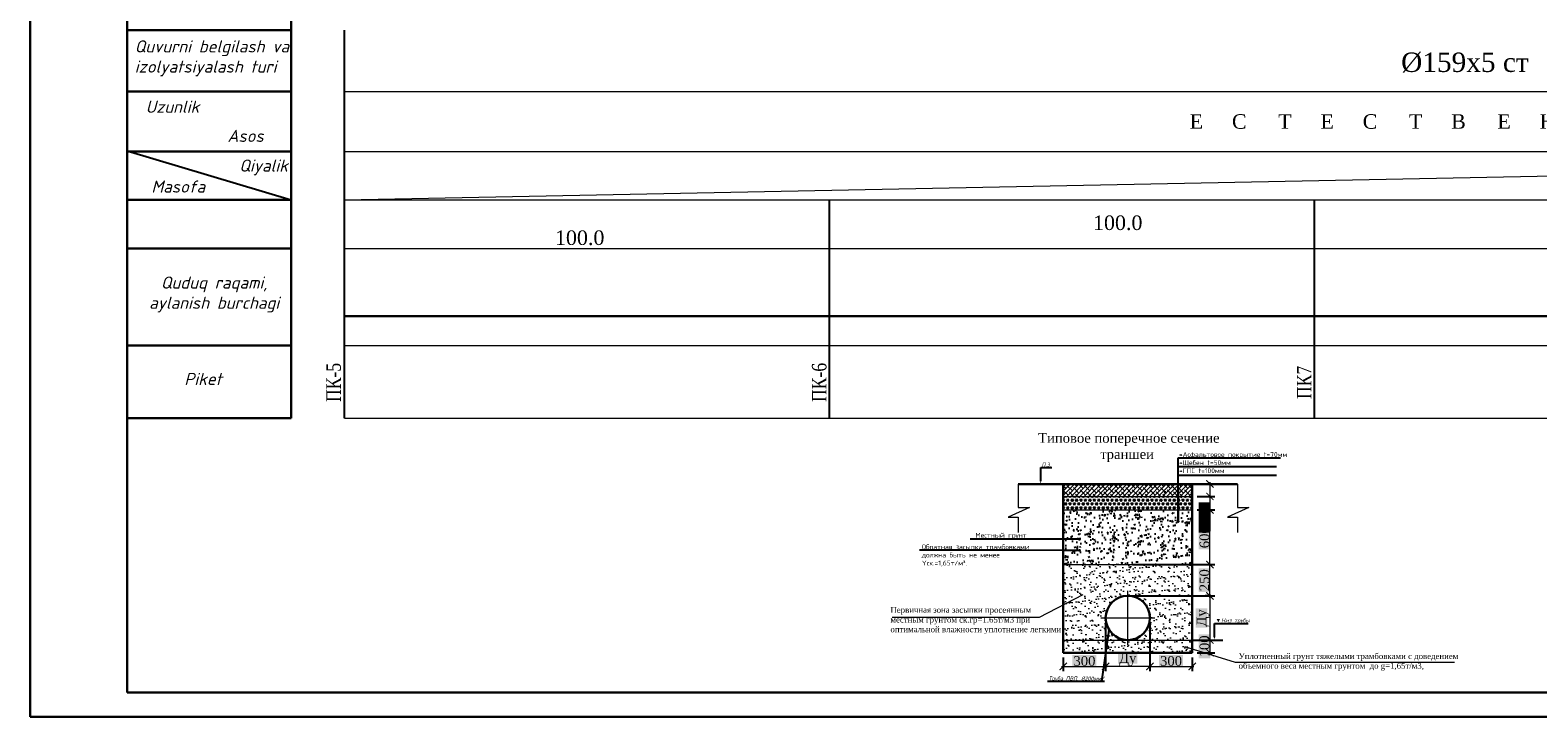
# Model space of a CAD drawing. Header units: millimetres. Extents: x 366033 to 446362, y 4247208 to 4265071.
# Tile 54 of 159: x 435375 to 435686, y 4253010 to 4253152. Entities that reach past the tile are written whole.
import ezdxf
from ezdxf import colors
from ezdxf.entities.mleader import LeaderData, LeaderLine
from ezdxf.math import Vec2, Vec3

# ---------------------------------------------------------------- set-up
doc = ezdxf.new("R2010")
doc.units = ezdxf.units.MM
doc.header["$PDMODE"] = 32
doc.header["$PDSIZE"] = 0.6
doc.linetypes.add('DASHED', pattern=[0.75, 0.5, -0.25])
doc.linetypes.add('осевая', pattern=[50.8, 31.75, -6.35, 6.35, -6.35])
for name, color, linetype in [('(002) Рамка', 7, 'Continuous'), ('(004) Точки рельефа', 7, 'Continuous'), ('0 @ 0.1', 7, 'Continuous'), ('0 @ 1 (1)', 7, 'Continuous'), ('0 @ 1 (2)', 7, 'Continuous'), ('RAMKA', 7, 'Continuous')]:
    doc.layers.add(name, color=color, linetype=linetype)
for name, color, linetype, lineweight in [('0.3-STAMP', 7, 'Continuous', 30), ('Рабочий', 7, 'DASHED', 9), ('Текст ВК', 136, 'Continuous', 9)]:
    doc.layers.add(name, color=color, linetype=linetype, lineweight=lineweight)
doc.styles.add('GOST 2.304', font='CS_Gost2304.shx')
doc.styles.add('ISOCPEUR', font='isocpeui.ttf')
doc.styles.get("Standard").update_dxf_attribs({"font": 'times.ttf'})
doc.styles.add('TIMES', font='times.ttf')
doc.styles.add('для таблиц', font='times.ttf', dxfattribs={"height": 3})
doc.styles.add('СПДС', font='isocpeur.ttf')
doc.linetypes.add('ВОДОПРОВОД-right', pattern='A,15,-4,["В1",Standard,S=3,R=0,X=-2,Y=-1.5],-4,20,[">",Standard,S=3,R=0,X=-1.5,Y=-1.5],0', length=43)
doc.dimstyles.new('!Oxunjon', dxfattribs={"dimtxt": 2, "dimasz": 1.5, "dimexe": 1, "dimexo": 0.0625, "dimgap": 0.09, "dimtad": 1, "dimdec": 1, "dimzin": 0, "dimdsep": 46, "dimtxsty": 'Standard', "dimblk": 'ARCHTICK', "dimcen": 0.3, "dimdle": 0.35, "dimclrd": 5, "dimclre": 5, "dimclrt": 5, "dimadec": 0, "dimazin": 0, "dimtfac": 1, "dimtdec": 1, "dimtofl": 0, "dimtmove": 0, "dimatfit": 3, "dimldrblk": 'ARCHTICK', "dimfxl": 1, "dimtolj": 1, "dimtzin": 0, "dimlwd": 0, "dimarcsym": 1})
pattern_1 = [(45, (1847.3855, 3493862.6254), (-0.44901280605, 0.44901280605), []), (135, (1847.3855, 3493862.6254), (-1.34703841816, 0.44901280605), [1.5875, -0.9525])]

# ---------------------------------------------------------------- blocks, each defined once
blk = doc.blocks.new('_Dot')
at = {"color": 0, "linetype": 'ByBlock', "lineweight": -2}
blk.add_line((-0.5, 0), (-1, 0), dxfattribs=at)
at = {"color": 0, "linetype": 'ByBlock', "const_width": 0.5}
blk.add_lwpolyline([(-0.25, 0, 1), (0.25, 0, 1)], format="xyb", close=True, dxfattribs=at)
blk = doc.blocks.new('_ArchTick')
at = {"color": 0, "linetype": 'ByBlock', "lineweight": 30, "const_width": 0.15}
blk.add_lwpolyline([(-0.5, -0.5), (0.5, 0.5)], dxfattribs=at)
blk = doc.blocks.new('*D434')
at = {"color": 5, "lineweight": -2, "transparency": 16777216}
for p, q in [((435615.87, 4253026.29), (435619.52, 4253026.29)), ((435615.87, 4253023.69), (435619.52, 4253023.69))]:
    blk.add_line(p, q, dxfattribs=at)
at = {"color": 5, "lineweight": 0, "transparency": 16777216}
blk.add_line((435618.52, 4253026.64), (435618.52, 4253023.34), dxfattribs=at)
at = {"layer": 'Defpoints', "color": 0, "lineweight": 0, "transparency": 16777216}
for p in [(435614.87, 4253026.29), (435614.87, 4253023.69), (435618.52, 4253023.69)]:
    blk.add_point(p, dxfattribs=at)
at = {"color": 5, "lineweight": 0, "transparency": 16777216, "xscale": 1.5, "yscale": 1.5, "zscale": 1.5}
for p, rotation in [((435618.52, 4253026.29), 90), ((435618.52, 4253023.69), 270)]:
    blk.add_blockref('_ArchTick', p, dxfattribs=dict(at, rotation=rotation))
at = {"color": 1, "transparency": 16777216, "insert": (435617.4, 4253024.99), "char_height": 2, "attachment_point": 5, "rotation": 90, "style": 'TIMES', "bg_fill": 1, "box_fill_scale": 1.1, "bg_fill_color": 7, "bg_fill_true_color": 16777215, "bg_fill_transparency": 0}
blk.add_mtext('\\A1;100', dxfattribs=at)
blk = doc.blocks.new('*D430')
at = {"color": 5, "lineweight": -2, "transparency": 16777216}
for p, q in [((435597.01, 4253029.85), (435597.01, 4253019.86)), ((435588.28, 4253022.69), (435588.28, 4253019.86))]:
    blk.add_line(p, q, dxfattribs=at)
at = {"color": 5, "lineweight": 0, "transparency": 16777216}
blk.add_line((435587.93, 4253020.86), (435597.36, 4253020.86), dxfattribs=at)
at = {"layer": 'Defpoints', "color": 0, "lineweight": 0, "transparency": 16777216}
for p in [(435597.01, 4253030.85), (435588.28, 4253023.69), (435597.01, 4253020.86)]:
    blk.add_point(p, dxfattribs=at)
at = {"color": 5, "lineweight": 0, "transparency": 16777216, "xscale": 1.5, "yscale": 1.5, "zscale": 1.5, "rotation": 180}
blk.add_blockref('_ArchTick', (435588.28, 4253020.86), dxfattribs=at)
at = {"color": 5, "lineweight": 0, "transparency": 16777216, "xscale": 1.5, "yscale": 1.5, "zscale": 1.5}
blk.add_blockref('_ArchTick', (435597.01, 4253020.86), dxfattribs=at)
at = {"color": 1, "transparency": 16777216, "insert": (435592.65, 4253021.97), "char_height": 2, "attachment_point": 5, "style": 'TIMES', "bg_fill": 1, "box_fill_scale": 1.1, "bg_fill_color": 7, "bg_fill_true_color": 16777215, "bg_fill_transparency": 0}
blk.add_mtext('\\A1;300', dxfattribs=at)
blk = doc.blocks.new('*D431')
at = {"color": 5, "lineweight": -2, "transparency": 16777216}
for p, q in [((435597.01, 4253029.85), (435597.01, 4253019.86)), ((435606.14, 4253029.85), (435606.14, 4253019.86))]:
    blk.add_line(p, q, dxfattribs=at)
at = {"color": 5, "lineweight": 0, "transparency": 16777216}
blk.add_line((435606.49, 4253020.86), (435596.66, 4253020.86), dxfattribs=at)
at = {"layer": 'Defpoints', "color": 0, "lineweight": 0, "transparency": 16777216}
for p in [(435597.01, 4253030.85), (435606.14, 4253030.85), (435597.01, 4253020.86)]:
    blk.add_point(p, dxfattribs=at)
at = {"color": 5, "lineweight": 0, "transparency": 16777216, "xscale": 1.5, "yscale": 1.5, "zscale": 1.5, "rotation": 180}
blk.add_blockref('_ArchTick', (435597.01, 4253020.86), dxfattribs=at)
at = {"color": 5, "lineweight": 0, "transparency": 16777216, "xscale": 1.5, "yscale": 1.5, "zscale": 1.5}
blk.add_blockref('_ArchTick', (435606.14, 4253020.86), dxfattribs=at)
at = {"color": 1, "transparency": 16777216, "insert": (435601.58, 4253022.27), "char_height": 2, "attachment_point": 5, "style": 'TIMES', "bg_fill": 1, "box_fill_scale": 1.1, "bg_fill_color": 7, "bg_fill_true_color": 16777215, "bg_fill_transparency": 0}
blk.add_mtext('\\A1;Ду', dxfattribs=at)
blk = doc.blocks.new('*D432')
at = {"color": 5, "lineweight": -2, "transparency": 16777216}
for p, q in [((435606.14, 4253029.85), (435606.14, 4253019.86)), ((435614.87, 4253022.69), (435614.87, 4253019.86))]:
    blk.add_line(p, q, dxfattribs=at)
at = {"color": 5, "lineweight": 0, "transparency": 16777216}
blk.add_line((435605.79, 4253020.86), (435615.22, 4253020.86), dxfattribs=at)
at = {"layer": 'Defpoints', "color": 0, "lineweight": 0, "transparency": 16777216}
for p in [(435606.14, 4253030.85), (435614.87, 4253023.69), (435614.87, 4253020.86)]:
    blk.add_point(p, dxfattribs=at)
at = {"color": 5, "lineweight": 0, "transparency": 16777216, "xscale": 1.5, "yscale": 1.5, "zscale": 1.5, "rotation": 180}
blk.add_blockref('_ArchTick', (435606.14, 4253020.86), dxfattribs=at)
at = {"color": 5, "lineweight": 0, "transparency": 16777216, "xscale": 1.5, "yscale": 1.5, "zscale": 1.5}
blk.add_blockref('_ArchTick', (435614.87, 4253020.86), dxfattribs=at)
at = {"color": 1, "transparency": 16777216, "insert": (435610.51, 4253021.97), "char_height": 2, "attachment_point": 5, "style": 'TIMES', "bg_fill": 1, "box_fill_scale": 1.1, "bg_fill_color": 7, "bg_fill_true_color": 16777215, "bg_fill_transparency": 0}
blk.add_mtext('\\A1;300', dxfattribs=at)
blk = doc.blocks.new('*D362')
at = {"color": 5, "lineweight": -2, "transparency": 16777216}
for p, q in [((435602.58, 4253041.86), (435619.52, 4253041.86)), ((435602.58, 4253035.42), (435619.52, 4253035.42))]:
    blk.add_line(p, q, dxfattribs=at)
at = {"color": 5, "lineweight": 0, "transparency": 16777216}
blk.add_line((435618.52, 4253035.07), (435618.52, 4253042.21), dxfattribs=at)
at = {"layer": 'Defpoints', "color": 0, "lineweight": 0, "transparency": 16777216}
for p in [(435601.58, 4253041.86), (435618.52, 4253041.86), (435601.58, 4253035.42)]:
    blk.add_point(p, dxfattribs=at)
at = {"color": 5, "lineweight": 0, "transparency": 16777216, "xscale": 1.5, "yscale": 1.5, "zscale": 1.5}
for p, rotation in [((435618.52, 4253041.86), 90), ((435618.52, 4253035.42), 270)]:
    blk.add_blockref('_ArchTick', p, dxfattribs=dict(at, rotation=rotation))
at = {"color": 1, "transparency": 16777216, "insert": (435617.4, 4253038.64), "char_height": 2, "attachment_point": 5, "rotation": 90, "style": 'TIMES', "bg_fill": 1, "box_fill_scale": 1.1, "bg_fill_color": 7, "bg_fill_true_color": 16777215, "bg_fill_transparency": 0}
blk.add_mtext('\\A1;250', dxfattribs=at)
blk = doc.blocks.new('*D363')
at = {"color": 5, "lineweight": 0, "transparency": 16777216}
blk.add_line((435618.52, 4253035.77), (435618.52, 4253025.94), dxfattribs=at)
at = {"color": 5, "lineweight": -2, "transparency": 16777216}
for p, q in [((435618.52, 4253035.42), (435617.52, 4253035.42)), ((435618.52, 4253026.29), (435619.52, 4253026.29))]:
    blk.add_line(p, q, dxfattribs=at)
at = {"layer": 'Defpoints', "color": 0, "lineweight": 0, "transparency": 16777216}
for p in [(435618.67, 4253035.42), (435618.52, 4253026.29), (435618.52, 4253026.29)]:
    blk.add_point(p, dxfattribs=at)
at = {"color": 5, "lineweight": 0, "transparency": 16777216, "xscale": 1.5, "yscale": 1.5, "zscale": 1.5}
for p, rotation in [((435618.52, 4253035.42), 90), ((435618.52, 4253026.29), 270)]:
    blk.add_blockref('_ArchTick', p, dxfattribs=dict(at, rotation=rotation))
at = {"color": 1, "transparency": 16777216, "insert": (435617.1, 4253030.85), "char_height": 2, "attachment_point": 5, "rotation": 90, "style": 'TIMES', "bg_fill": 1, "box_fill_scale": 1.1, "bg_fill_color": 7, "bg_fill_true_color": 16777215, "bg_fill_transparency": 0}
blk.add_mtext('\\A1;Ду', dxfattribs=at)
blk = doc.blocks.new('*D364')
at = {"color": 5, "lineweight": -2, "transparency": 16777216}
for p, q in [((435615.87, 4253053.13), (435619.52, 4253053.13)), ((435615.87, 4253041.86), (435619.52, 4253041.86))]:
    blk.add_line(p, q, dxfattribs=at)
at = {"color": 5, "lineweight": 0, "transparency": 16777216}
blk.add_line((435618.52, 4253041.51), (435618.52, 4253053.48), dxfattribs=at)
at = {"layer": 'Defpoints', "color": 0, "lineweight": 0, "transparency": 16777216}
for p in [(435614.87, 4253053.13), (435618.52, 4253053.13), (435614.87, 4253041.86)]:
    blk.add_point(p, dxfattribs=at)
at = {"color": 5, "lineweight": 0, "transparency": 16777216, "xscale": 1.5, "yscale": 1.5, "zscale": 1.5}
for p, rotation in [((435618.52, 4253053.13), 90), ((435618.52, 4253041.86), 270)]:
    blk.add_blockref('_ArchTick', p, dxfattribs=dict(at, rotation=rotation))
at = {"color": 1, "transparency": 16777216, "insert": (435617.4, 4253047.5), "char_height": 2, "attachment_point": 5, "rotation": 90, "style": 'TIMES', "bg_fill": 1, "box_fill_scale": 1.1, "bg_fill_color": 7, "bg_fill_true_color": 16777215, "bg_fill_transparency": 0}
blk.add_mtext('\\A1;600', dxfattribs=at)
blk = doc.blocks.new('*D433')
at = {"color": 5, "lineweight": -2, "transparency": 16777216}
for p, q in [((435615.87, 4253058.48), (435619.52, 4253058.48)), ((435615.87, 4253055.92), (435619.52, 4253055.92))]:
    blk.add_line(p, q, dxfattribs=at)
at = {"color": 5, "lineweight": 0, "transparency": 16777216}
for p, q in [((435618.52, 4253058.83), (435618.52, 4253055.92)), ((435618.52, 4253055.92), (435618.52, 4253051.51))]:
    blk.add_line(p, q, dxfattribs=at)
at = {"layer": 'Defpoints', "color": 0, "lineweight": 0, "transparency": 16777216}
for p in [(435614.87, 4253058.48), (435614.87, 4253055.92), (435618.52, 4253055.92)]:
    blk.add_point(p, dxfattribs=at)
at = {"color": 5, "lineweight": 0, "transparency": 16777216, "xscale": 1.5, "yscale": 1.5, "zscale": 1.5}
for p, rotation in [((435618.52, 4253058.48), 90), ((435618.52, 4253055.92), 270)]:
    blk.add_blockref('_ArchTick', p, dxfattribs=dict(at, rotation=rotation))
at = {"color": 1, "transparency": 16777216, "insert": (435617.4, 4253052.97), "char_height": 2, "attachment_point": 5, "rotation": 90, "style": 'TIMES', "bg_fill": 1, "box_fill_scale": 1.1, "bg_fill_color": 7, "bg_fill_true_color": 16777215, "bg_fill_transparency": 0}
blk.add_mtext('\\A1;50', dxfattribs=at)
blk = doc.blocks.new('*D365')
at = {"color": 5, "lineweight": -2, "transparency": 16777216}
for p, q in [((435615.87, 4253055.92), (435619.52, 4253055.92)), ((435615.87, 4253053.13), (435619.52, 4253053.13))]:
    blk.add_line(p, q, dxfattribs=at)
at = {"color": 5, "lineweight": 0, "transparency": 16777216}
for p, q in [((435618.52, 4253056.27), (435618.52, 4253053.13)), ((435618.52, 4253053.13), (435618.52, 4253048.72))]:
    blk.add_line(p, q, dxfattribs=at)
at = {"layer": 'Defpoints', "color": 0, "lineweight": 0, "transparency": 16777216}
for p in [(435614.87, 4253055.92), (435614.87, 4253053.13), (435618.52, 4253053.13)]:
    blk.add_point(p, dxfattribs=at)
at = {"color": 5, "lineweight": 0, "transparency": 16777216, "xscale": 1.5, "yscale": 1.5, "zscale": 1.5}
for p, rotation in [((435618.52, 4253055.92), 90), ((435618.52, 4253053.13), 270)]:
    blk.add_blockref('_ArchTick', p, dxfattribs=dict(at, rotation=rotation))
at = {"color": 1, "transparency": 16777216, "insert": (435617.4, 4253050.18), "char_height": 2, "attachment_point": 5, "rotation": 90, "style": 'TIMES', "bg_fill": 1, "box_fill_scale": 1.1, "bg_fill_color": 7, "bg_fill_true_color": 16777215, "bg_fill_transparency": 0}
blk.add_mtext('\\A1;50', dxfattribs=at)
blk = doc.blocks.new('*U523')
at = {"layer": '0 @ 0.1', "lineweight": 9}
h = blk.add_hatch(dxfattribs=at)
h.set_pattern_fill('ANSI38', color=256, scale=0.2)
h.set_pattern_definition(pattern_1)
h.paths.add_polyline_path([(435588.28, 4253058.48), (435588.28, 4253055.92), (435614.87, 4253055.92), (435614.87, 4253058.48)])
at = {"layer": '0 @ 1 (2)', "lineweight": 9}
h = blk.add_hatch(dxfattribs=at)
h.set_pattern_fill('ANSI38', color=256, scale=0.2)
h.set_pattern_definition(pattern_1)
h.paths.add_polyline_path([(435588.28, 4253058.48), (435588.28, 4253055.92), (435614.87, 4253055.92), (435614.87, 4253058.48)])

msp = doc.modelspace()

# ---------------------------------------------------------------- hatches: boundary and pattern name
at = {"true_color": 0x991b1e}
h = msp.add_hatch(dxfattribs=at)
h.set_pattern_fill('TRIANG', color=244, scale=0.096)
h.set_pattern_definition([(60, (420297.70435, 4252424.55034), (-0.4572, 0.79189363), [0.4572, -0.4572]), (120, (420297.70435, 4252424.55034), (-0.9144, 5e-10), [0.4572, -0.4572]), (0, (420297.47575, 4252424.9463), (0.4572, 0.79189363), [0.4572, -0.4572])])
h.paths.add_polyline_path([(435588.282, 4253055.919), (435588.282, 4253053.131), (435614.871, 4253053.131), (435614.871, 4253055.919)])
edge = h.paths.add_edge_path()
edge.add_arc((435609.429, 4253056.769), 0.3, 90, 270)
edge.add_line((435609.429, 4253056.469), (435609.429, 4253057.069))
h = msp.add_hatch()
h.set_pattern_fill('AR-CONC', color=256, scale=0.0192)
h.set_pattern_definition([(50, (1847.3855, 3493863.9557), (3.497945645, -0.306030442), [0.36576, -4.02336]), (355, (1847.3855, 3493863.9557), (-0.676673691, 3.668291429), [0.292608, -3.218699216]), (100.4514447, (1847.677, 3493863.9302), (2.821271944, 3.362260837), [0.310848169, -3.419332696]), (46.1842, (1847.3855, 3493864.931), (5.204717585, -0.807212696), [0.54864, -6.03504]), (96.6355576, (1847.819, 3493864.864), (4.558159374, 4.750581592), [0.466272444, -5.129003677]), (351.1841512, (1847.3855, 3493864.931), (4.558159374, 4.750581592), [0.438911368, -4.828026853]), (21, (1847.8732, 3493864.6872), (2.910996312, -1.963491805), [0.36576, -4.02336]), (326, (1847.8732, 3493864.6872), (1.186598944, 3.53640895), [0.292608, -3.218688]), (71.451445, (1848.1158, 3493864.5236), (4.09759525, 1.572917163), [0.310848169, -3.419326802]), (37.5, (1847.3855, 3493863.9557), (0.0593011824, 1.6234567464), [0, -3.1796736, 0, -3.267456, 0, -3.23088]), (7.5, (1847.3855, 3493863.9557), (1.2829375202, 1.9234670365), [0, -1.8629376, 0, -3.1065216, 0, -1.231392]), (327.5, (1846.298, 3493863.9557), (2.6033394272, -0.1099918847), [0, -1.2192, 0, -3.803904, 0, -5.047488]), (317.5, (1845.8103, 3493863.9557), (2.8440802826, 0.488188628), [0, -1.58496, 0, -2.5261824, 0, -3.584448])])
h.paths.add_polyline_path([(435588.282, 4253053.131), (435588.282, 4253041.864), (435614.871, 4253041.864), (435614.871, 4253053.131)])
edge = h.paths.add_edge_path(flags=16)
edge.add_arc((435591.616, 4253044.79), 0.3, 0, 360)
at = {"lineweight": 15}
h = msp.add_hatch(dxfattribs=at)
h.set_pattern_fill('AR-SAND', color=256, scale=0.04)
h.set_pattern_definition([(37.5, (1857.4175, 3493841.8001), (-0.0640012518, 1.9576529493), [0, -1.54432, 0, -1.7272, 0, -1.651]), (7.5, (1857.4175, 3493841.8), (1.7980931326, 2.867300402), [0, -0.83312, 0, -1.39192, 0, -0.5334]), (327.5, (1856.1679, 3493841.8001), (3.163969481, 0.0057487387), [0, -0.508, 0, -1.8288, 0, -2.3876]), (317.5, (1856.168, 3493841.8), (3.05422581, 0.891717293), [0, -0.254, 0, -1.19888, 0, -1.3716])])
h.paths.add_polyline_path([(435614.871, 4253026.29), (435588.282, 4253026.29), (435588.282, 4253023.685), (435614.871, 4253023.685)])
at = {"layer": '0 @ 1 (1)', "lineweight": 15}
h = msp.add_hatch(dxfattribs=at)
h.set_pattern_fill('AR-SAND', color=256, scale=0.04)
h.set_pattern_definition([(37.5, (1847.3855, 3493863.9557), (-0.0640012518, 1.9576529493), [0, -1.54432, 0, -1.7272, 0, -1.651]), (7.5, (1847.3855, 3493863.9557), (1.7980931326, 2.867300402), [0, -0.83312, 0, -1.39192, 0, -0.5334]), (327.5, (1846.1358, 3493863.9557), (3.163969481, 0.0057487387), [0, -0.508, 0, -1.8288, 0, -2.3876]), (317.5, (1846.1358, 3493863.9557), (3.05422581, 0.891717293), [0, -0.254, 0, -1.19888, 0, -1.3716])])
h.paths.add_polyline_path([(435588.282, 4253041.864), (435588.282, 4253026.29), (435614.871, 4253026.29), (435614.871, 4253041.864)])
edge = h.paths.add_edge_path(flags=16)
edge.add_arc((435601.576, 4253030.854), 4.564, 0, 360)
edge = h.paths.add_edge_path(flags=16)
edge.add_arc((435591.616, 4253034.553), 0.15, 0, 360)

# ---------------------------------------------------------------- linework, layer by layer
at = {"layer": '(002) Рамка', "color": 0, "lineweight": 25, "elevation": -0.031}
for points in [[(435440.068, 4253072.072), (435440.068, 4253152.072)], [(435540.068, 4253072.072), (435540.068, 4253117.072)], [(435640.068, 4253072.072), (435640.068, 4253117.072)]]:
    msp.add_lwpolyline(points, dxfattribs=at)
at = {"color": 1, "lineweight": 30, "ltscale": 0.5}
msp.add_line((435395.266, 4253302.461, -0.031), (435395.266, 4253015.461, -0.031), dxfattribs=at)
at = {"color": 0, "lineweight": 0}
msp.add_line((435440.068, 4253117.072, -0.031), (435940.068, 4253127.072, -0.031), dxfattribs=at)
at = {"lineweight": 30}
for p, q in [((435578.972, 4253058.477, -0.031), (435588.282, 4253058.477, -0.031)), ((435588.282, 4253058.477, -0.031), (435588.282, 4253023.685, -0.031)), ((435588.282, 4253058.477, -0.031), (435614.871, 4253058.477, -0.031)), ((435614.871, 4253023.685, -0.031), (435614.871, 4253058.477, -0.031)), ((435624.181, 4253058.477, -0.031), (435614.871, 4253058.477, -0.031)), ((435588.282, 4253023.685, -0.031), (435614.871, 4253023.685, -0.031))]:
    msp.add_line(p, q, dxfattribs=at)
at = {"lineweight": 9}
for p, q in [((435588.282, 4253055.919, -0.031), (435614.871, 4253055.919, -0.031)), ((435588.282, 4253053.131, -0.031), (435614.871, 4253053.131, -0.031)), ((435588.282, 4253053.131, -0.031), (435614.871, 4253053.131, -0.031)), ((435588.282, 4253044.795, -0.031), (435591.616, 4253044.79, -0.031)), ((435588.282, 4253041.864, -0.031), (435614.871, 4253041.864, -0.031)), ((435588.282, 4253026.29, -0.031), (435614.871, 4253026.29, -0.031))]:
    msp.add_line(p, q, dxfattribs=at)
at = {"color": 0, "lineweight": 5}
for p, q in [((435583.354, 4253031.048, -0.031), (435592.413, 4253035.695, -0.031)), ((435553.015, 4253031.048, -0.031), (435583.354, 4253031.048, -0.031)), ((435613.255, 4253024.996, -0.031), (435623.714, 4253021.758, -0.031)), ((435623.714, 4253021.758, -0.031), (435668.951, 4253021.758, -0.031))]:
    msp.add_line(p, q, dxfattribs=at)
at = {"linetype": 'осевая', "lineweight": 9, "ltscale": 0.5}
for p, q in [((435601.576, 4253025.278, -0.031), (435601.576, 4253036.43, -0.031)), ((435596, 4253030.854, -0.031), (435607.152, 4253030.854, -0.031))]:
    msp.add_line(p, q, dxfattribs=at)
at = {"color": 5, "linetype": 'ВОДОПРОВОД-right', "lineweight": 30, "elevation": -0.031}
msp.add_lwpolyline([(435440.062, 4253093.123), (435940.068, 4253093.123)], dxfattribs=at)
at = {"color": 18, "true_color": 0x000000, "elevation": -0.031}
for points in [[(435611.959, 4253062.066), (435632.226, 4253062.066)], [(435611.959, 4253060.275), (435632.226, 4253060.275)], [(435614.871, 4253026.29), (435621.157, 4253026.29)]]:
    msp.add_lwpolyline(points, dxfattribs=at)
at = {"lineweight": 9, "elevation": -0.031}
for points in [[(435578.972, 4253058.477), (435578.972, 4253053.622), (435581.318, 4253053.622), (435576.912, 4253051.618), (435578.972, 4253051.618), (435578.972, 4253048.505)], [(435578.972, 4253058.477), (435588.282, 4253058.477), (435588.282, 4253023.685), (435614.871, 4253023.685), (435614.871, 4253058.477), (435624.181, 4253058.477)], [(435624.181, 4253058.477), (435624.181, 4253053.622), (435626.527, 4253053.622), (435622.121, 4253051.618), (435624.181, 4253051.618), (435624.181, 4253048.505)]]:
    msp.add_lwpolyline(points, dxfattribs=at)
at = {"lineweight": 30}
msp.add_circle((435601.576, 4253030.854, -0.031), 4.564, dxfattribs=at)
at = {"layer": '0.3-STAMP', "lineweight": 20}
msp.add_line((435375.266, 4253010.461, -0.031), (435375.266, 4253038.143, -0.031), dxfattribs=at)
at = {"layer": 'RAMKA', "color": 1, "lineweight": 30}
for p, q in [((435375.266, 4253430.461, -0.031), (435375.266, 4253010.461, -0.031)), ((435395.266, 4253015.461, -0.031), (435395.266, 4253422.699, -0.031)), ((435956.092, 4253015.461, -0.031), (435395.266, 4253015.461, -0.031)), ((435375.266, 4253010.461, -0.031), (435961.092, 4253010.461, -0.031))]:
    msp.add_line(p, q, dxfattribs=at)
at = {"layer": 'Рабочий', "color": 0, "linetype": 'ByBlock', "lineweight": 30, "ltscale": 0.166667}
for p, q in [((435429.059, 4253072.072, -0.031), (435429.059, 4253197.072, -0.031)), ((435395.266, 4253152.072, -0.031), (435429.059, 4253152.072, -0.031)), ((435395.266, 4253139.4, -0.031), (435429.059, 4253139.4, -0.031)), ((435395.266, 4253127.072, -0.031), (435429.059, 4253127.072, -0.031)), ((435395.266, 4253117.072, -0.031), (435429.059, 4253117.072, -0.031)), ((435395.266, 4253107.072, -0.031), (435429.059, 4253107.072, -0.031)), ((435395.266, 4253087.072, -0.031), (435429.059, 4253087.072, -0.031)), ((435395.266, 4253072.072, -0.031), (435429.059, 4253072.072, -0.031))]:
    msp.add_line(p, q, dxfattribs=at)
at = {"layer": 'Рабочий', "color": 0, "linetype": 'ByBlock', "lineweight": 25, "ltscale": 0.166667}
msp.add_line((435395.266, 4253127.21, -0.031), (435429.059, 4253117.072, -0.031), dxfattribs=at)
at = {"layer": 'Текст ВК'}
for p, q in [((435396.097, 4253152.072, -0.031), (435429.059, 4253152.072, -0.031)), ((435396.097, 4253139.4, -0.031), (435429.059, 4253139.4, -0.031)), ((435440.068, 4253139.4, -0.031), (435940.068, 4253139.4, -0.031)), ((435396.097, 4253127.072, -0.031), (435429.059, 4253127.072, -0.031)), ((435440.068, 4253127.072, -0.031), (435940.068, 4253127.072, -0.031)), ((435396.097, 4253117.072, -0.031), (435429.059, 4253117.072, -0.031)), ((435440.068, 4253117.072, -0.031), (435940.068, 4253117.072, -0.031)), ((435396.097, 4253107.072, -0.031), (435429.059, 4253107.072, -0.031)), ((435440.068, 4253107.072, -0.031), (435940.068, 4253107.072, -0.031)), ((435396.097, 4253087.072, -0.031), (435429.059, 4253087.072, -0.031)), ((435440.068, 4253087.072, -0.031), (435940.068, 4253087.072, -0.031)), ((435396.097, 4253072.072, -0.031), (435429.059, 4253072.072, -0.031)), ((435440.068, 4253072.072, -0.031), (435940.068, 4253072.072, -0.031))]:
    msp.add_line(p, q, dxfattribs=at)

# ---------------------------------------------------------------- block references
at = {"color": 0, "lineweight": 0}
msp.add_blockref('*U523', (0, 0), dxfattribs=at)

# ---------------------------------------------------------------- texts
at = {"layer": '(004) Точки рельефа', "color": 7, "char_height": 3, "attachment_point": 5, "style": 'для таблиц'}
for insert in [(435599.512, 4253112.323, -0.031), (435488.577, 4253109.241, -0.031)]:
    msp.add_mtext('\\A1;100.0', dxfattribs=dict(at, insert=insert))
at = {"ltscale": 0.5, "char_height": 4}
for s, insert, width, attachment_point in [('{\\fSylfaen|b0|i0|c204|p18;  %%C159х5 ст  \\fTimes New Roman|b1|i1|c204|p18;\\C0; \\fTimes New Roman|b0|i0|c204|p18; }', (435654.928, 4253147.453), 177.43447, 1), ('{\\fSylfaen|b0|i0|c204|p18;\\H0.75x;\\T3.15;ЕСТЕСТВЕННОЕ}', (435670.248, 4253134.736), 117.74094, 2)]:
    msp.add_mtext(s, dxfattribs=dict(at, insert=insert, width=width, attachment_point=attachment_point))
at = {"color": 5, "char_height": 3, "width": 14.61436, "attachment_point": 2, "rotation": 90}
for s, insert in [('{\\W0.8;\\C7;ПК-5}', (435436.326, 4253079.428, -4720.876)), ('{\\W0.8;\\C7;ПК-6}', (435536.454, 4253079.428, -4720.876)), ('{\\W0.8;\\C7;ПК7}', (435636.454, 4253079.428, -4720.876))]:
    msp.add_mtext(s, dxfattribs=dict(at, insert=insert))
at = {"lineweight": 9, "insert": (435580.77, 4253068.974, -0.031), "char_height": 2, "attachment_point": 1, "style": 'TIMES'}
msp.add_mtext_dynamic_manual_height_columns('\\pi2.3157;Типовое поперечное сечение \\P\\pi15.14773;траншеи', width=41.03519, gutter_width=5, heights=[0], dxfattribs=at)
at = {"color": 0, "lineweight": 5, "char_height": 1.2, "attachment_point": 1}
for s, insert, width in [('{\\fTimes New Roman|b0|i0|c204|p18;Первичная зона засыпки просеянным \\Pместным грунтом ск.гр=1.65т/м3 при \\Pоптимальной влажности уплотнение легкими}', (435552.651, 4253033.114, -0.031), 111.475), ('{\\fTimes New Roman|b0|i0|c204|p18;Уплотненный грунт тяжелыми трамбовками с доведением\\Pобъемного веса местным грунтом  до g=1,65т/м3, }', (435624.429, 4253023.583, -0.031), 109.83)]:
    msp.add_mtext(s, dxfattribs=dict(at, insert=insert, width=width))
at = {"layer": 'Рабочий', "color": 0, "linetype": 'ByBlock', "lineweight": 25, "ltscale": 0.166667, "char_height": 2.5, "style": 'GOST 2.304'}
for s, insert, width, attachment_point in [('{\\fISOCPEUR|b0|i1|c204|p34;Quvurni belgilash va \\fISOCPEUR|b0|i1|c0|p34;\\P\\fISOCPEUR|b0|i1|c204|p34;izolyatsiyalash turi}', (435396.819, 4253149.976, -0.031), 32.21818, 1), ('{\\fISOCPEUR|b0|i1|c0|p34;Uzunlik}', (435404.608, 4253136.272, -0.031), 16.23198, 5), ('{\\fISOCPEUR|b0|i1|c0|p34;Asos}', (435419.675, 4253130.265, -0.031), 41.23798, 5), ('{\\fISOCPEUR|b0|i1|c0|p34;Qiyalik}', (435423.4, 4253123.767, -0.031), 16.23198, 5), ('{\\fISOCPEUR|b0|i1|c0|p34;Masofa}', (435405.802, 4253119.82, -0.031), 41.23798, 5), ('{\\fISOCPEUR|b0|i1|c204|p34;Quduq raqami,\\P\\fISOCPEUR|b0|i1|c0|p34;a\\fISOCPEUR|b0|i1|c204|p34;ylanish burchagi}', (435413.208, 4253097.558, -0.031), 49.38517, 5), ('{\\fISOCPEUR|b0|i1|c204|p34;Piket}', (435410.923, 4253080.146, -0.031), 41.23798, 5)]:
    msp.add_mtext(s, dxfattribs=dict(at, insert=insert, width=width, attachment_point=attachment_point))

# ---------------------------------------------------------------- dimensions: what is measured, and where the dimension line sits
at = {"color": 18, "true_color": 0x000000}
for p1, p2, distance, text, picture, middle in [((435614.871, 4253058.477, -0.031), (435614.871, 4253055.919, -0.031), 3.647, '50', '*D433', (435617.401, 4253052.966, -0.031)), ((435614.871, 4253055.919, -0.031), (435614.871, 4253053.131, -0.031), 3.647, '50', '*D365', (435617.401, 4253050.178, -0.031)), ((435614.871, 4253041.864, -0.031), (435614.871, 4253053.131, -0.031), -3.647, '600', '*D364', (435617.401, 4253047.497, -0.031))]:
    dim = msp.add_aligned_dim(p1=p1, p2=p2, distance=distance, text=text, dimstyle='!Oxunjon', override={"dimexo": 1, "dimgap": 0.1, "dimtxsty": 'TIMES', "dimcen": 0.9, "dimclrt": 1, "dimfxl": 200, "dimfxlon": 1, "dimtfill": 2, "dimtfillclr": 7, "dimarcsym": 2}, dxfattribs=at)
    dim.commit()
    dim.dimension.update_dxf_attribs({"geometry": picture, "text_midpoint": middle})
for base, p1, p2, text, picture, middle in [((435618.518, 4253041.864, -0.031), (435601.576, 4253035.418, -0.031), (435601.576, 4253041.864, -0.031), '250', '*D362', (435617.401, 4253038.641, -0.031)), ((435618.518, 4253026.29, -0.031), (435618.67, 4253035.417, -0.031), (435618.518, 4253026.29, -0.031), 'Ду', '*D363', (435617.099, 4253030.854, -0.031))]:
    dim = msp.add_linear_dim(base=base, p1=p1, p2=p2, angle=90, text=text, dimstyle='!Oxunjon', override={"dimexo": 1, "dimgap": 0.1, "dimtxsty": 'TIMES', "dimcen": 0.9, "dimclrt": 1, "dimfxl": 200, "dimfxlon": 1, "dimtfill": 2, "dimtfillclr": 7, "dimarcsym": 2}, dxfattribs=at)
    dim.commit()
    dim.dimension.update_dxf_attribs({"geometry": picture, "text_midpoint": middle})
for base, p1, p2, text, picture, middle in [((435597.012, 4253020.855, -0.031), (435588.282, 4253023.685, -0.031), (435597.012, 4253030.854, -0.031), '300', '*D430', (435592.647, 4253021.973, -0.031)), ((435597.012, 4253020.855, -0.031), (435606.141, 4253030.854, -0.031), (435597.012, 4253030.854, -0.031), 'Ду', '*D431', (435601.576, 4253022.274, -0.031)), ((435614.871, 4253020.855, -0.031), (435606.141, 4253030.854, -0.031), (435614.871, 4253023.685, -0.031), '300', '*D432', (435610.506, 4253021.973, -0.031))]:
    dim = msp.add_linear_dim(base=base, p1=p1, p2=p2, text=text, dimstyle='!Oxunjon', override={"dimexo": 1, "dimgap": 0.1, "dimtxsty": 'TIMES', "dimcen": 0.9, "dimclrt": 1, "dimfxl": 200, "dimfxlon": 1, "dimtfill": 2, "dimtfillclr": 7, "dimarcsym": 2}, dxfattribs=at)
    dim.commit()
    dim.dimension.update_dxf_attribs({"geometry": picture, "text_midpoint": middle})
dim = msp.add_linear_dim(base=(435618.518, 4253023.685, -0.031), p1=(435614.871, 4253026.29, -0.031), p2=(435614.871, 4253023.685, -0.031), angle=90, text='100', dimstyle='!Oxunjon', override={"dimexo": 1, "dimgap": 0.1, "dimtxsty": 'TIMES', "dimcen": 0.9, "dimclrt": 1, "dimfxl": 200, "dimfxlon": 1, "dimtfill": 2, "dimtfillclr": 7, "dimarcsym": 2}, dxfattribs=at)
dim.commit()
dim.dimension.update_dxf_attribs({"geometry": '*D434', "text_midpoint": (435618.518, 4253024.988, -0.031), "dimtype": 160})

# ---------------------------------------------------------------- leaders
at = {"lineweight": 9}
ml = msp.add_multileader_mtext('Standard', dxfattribs=at)
ml.set_content('*Асфальтовое покрытие t=70мм\\P*Щебен t=50мм\\P\\pxql;*ГПС t=100мм', color=256, style='СПДС')
ml.set_leader_properties()
ml.set_arrow_properties(name='DOT')
ml.build(insert=Vec2(0, 0))
ml.multileader.update_dxf_attribs({"text_left_attachment_type": 6, "text_right_attachment_type": 6, "dogleg_length": 0.36, "arrow_head_size": 0.6})
ctx = ml.context
ctx.base_point, ctx.char_height, ctx.arrow_head_size, ctx.landing_gap_size, ctx.plane_origin = Vec3(435612.103, 4253063.857, -0.031), 1, 0.6, 0.04, Vec3(435654.302, 4253044.464, -0.031)
ctx.left_attachment, ctx.right_attachment = 6, 6
notes = []
notes.append((ctx, [(1, (1, 1, 0), (435611.959, 4253063.857, -0.031), (1, 0), 0.144, [(3, [(435611.959, 4253050.75, -0.031), (435611.959, 4253054.732, -0.031), (435611.959, 4253050.75, -0.031), (435611.959, 4253057.298, -0.031), (435611.959, 4253057.298, -0.031), (435611.959, 4253057.298, -0.031), (435611.959, 4253057.298, -0.031), (435611.959, 4253054.732, -0.031)], 0, [])])]))
ctx.mtext.insert, ctx.mtext.width, ctx.mtext.flow_direction = Vec3(435612.143, 4253065.057, -0.031), 20.71628, 5
ml = msp.add_multileader_mtext('Standard', dxfattribs=at)
ml.set_content('П.З.', color=256, style='ISOCPEUR')
ml.set_leader_properties()
ml.build(insert=Vec2(0, 0))
ml.multileader.update_dxf_attribs({"text_left_attachment_type": 6, "text_right_attachment_type": 6, "dogleg_length": 0.36, "arrow_head_size": 0.6})
ctx = ml.context
ctx.base_point, ctx.char_height, ctx.arrow_head_size, ctx.landing_gap_size, ctx.plane_origin = Vec3(435583.771, 4253061.913, -0.031), 0.8, 0.6, 0.04, Vec3(435583.627, 4253058.477, -0.031)
ctx.left_attachment, ctx.right_attachment = 6, 6
notes.append((ctx, [(0, (1, 1, 0), (435583.627, 4253061.913, -0.031), (1, 0), 0.144, [(0, [(435583.627, 4253058.477, -0.031)], 0, [])])]))
ctx.mtext.insert, ctx.mtext.flow_direction = Vec3(435583.811, 4253062.873, -0.031), 5
ml = msp.add_multileader_mtext('Standard', dxfattribs=at)
ml.set_content('Местный грунт ', color=256, style='СПДС')
ml.set_leader_properties()
ml.set_arrow_properties(name='DOT')
ml.build(insert=Vec2(0, 0))
ml.multileader.update_dxf_attribs({"text_left_attachment_type": 6, "text_right_attachment_type": 6, "dogleg_length": 0.36, "arrow_head_size": 0.6})
ctx = ml.context
ctx.base_point, ctx.char_height, ctx.arrow_head_size, ctx.landing_gap_size, ctx.plane_origin = Vec3(435570.123, 4253047.11, -0.031), 1, 0.6, 0.04, Vec3(435591.616, 4253047.093, -0.031)
ctx.left_attachment, ctx.right_attachment = 6, 6
notes.append((ctx, [(0, (1, 1, 0), (435579.747, 4253047.11, -0.031), (-1, 0), 0.144, [(0, [(435591.616, 4253047.093, -0.031)], 0, [])])]))
ctx.mtext.insert, ctx.mtext.width, ctx.mtext.flow_direction = Vec3(435570.163, 4253048.41, -0.031), 20.71628, 5
ml = msp.add_multileader_mtext('Standard', dxfattribs=at)
ml.set_content('Обратная засыпка трамбовками\\Pдолжна быть не менее Yск.=1,65т/м³.', color=256, style='СПДС')
ml.set_leader_properties()
ml.set_arrow_properties(name='DOT')
ml.build(insert=Vec2(0, 0))
ml.multileader.update_dxf_attribs({"text_left_attachment_type": 6, "text_right_attachment_type": 6, "dogleg_length": 0.36, "arrow_head_size": 0.6})
ctx = ml.context
ctx.base_point, ctx.char_height, ctx.arrow_head_size, ctx.landing_gap_size, ctx.plane_origin = Vec3(435559.073, 4253044.807, -0.031), 1, 0.6, 0.04, Vec3(435591.616, 4253044.79, -0.031)
ctx.left_attachment, ctx.right_attachment = 6, 6
notes.append((ctx, [(0, (1, 1, 0), (435579.747, 4253044.807, -0.031), (-1, 0), 0.144, [(0, [(435591.616, 4253044.79, -0.031)], 0, [])])]))
ctx.mtext.insert, ctx.mtext.width, ctx.mtext.flow_direction = Vec3(435559.113, 4253046.007, -0.031), 20.71628, 5
ml = msp.add_multileader_mtext('Standard', dxfattribs=at)
ml.set_content('{\\fTimes New Roman|b0|i0|c204|p18;▼}Низ трубы', color=256, style='ISOCPEUR')
ml.set_leader_properties()
ml.build(insert=Vec2(0, 0))
ml.multileader.update_dxf_attribs({"text_left_attachment_type": 6, "text_right_attachment_type": 6, "dogleg_length": 0.36, "arrow_head_size": 0.6})
ctx = ml.context
ctx.base_point, ctx.char_height, ctx.arrow_head_size, ctx.landing_gap_size, ctx.plane_origin = Vec3(435619.606, 4253029.725, -0.031), 0.8, 0.6, 0.04, Vec3(435618.518, 4253026.29, -0.031)
ctx.left_attachment, ctx.right_attachment = 6, 6
notes.append((ctx, [(0, (1, 1, 0), (435619.462, 4253029.725, -0.031), (1, 0), 0.144, [(0, [(435619.462, 4253026.29, -0.031)], 0, [])])]))
ctx.mtext.insert, ctx.mtext.width, ctx.mtext.flow_direction = Vec3(435619.646, 4253030.765, -0.031), 12.54861, 5
ml = msp.add_multileader_mtext('Standard', dxfattribs=at)
ml.set_content('\\L{\\LТруба ПВП. %%C200мм/}', color=256, style='ISOCPEUR')
ml.set_leader_properties()
ml.set_arrow_properties(name='DOT')
ml.build(insert=Vec2(0, 0))
ml.multileader.update_dxf_attribs({"text_left_attachment_type": 6, "text_right_attachment_type": 8, "dogleg_length": 0.36, "arrow_head_size": 0.6})
ctx = ml.context
ctx.base_point, ctx.char_height, ctx.arrow_head_size, ctx.landing_gap_size, ctx.plane_origin = Vec3(435585.226, 4253017.742, -0.031), 0.8, 0.6, 0.04, Vec3(435597.717, 4253028.468, -0.031)
ctx.left_attachment, ctx.right_attachment = 6, 8
notes.append((ctx, [(0, (1, 1, 0), (435596.196, 4253017.742, -0.031), (-1, 0), 0.144, [(1, [(435597.717, 4253028.468, -0.031), (435596.196, 4253017.742, -0.031)], 0, [])])]))
ctx.mtext.insert, ctx.mtext.width, ctx.mtext.defined_height, ctx.mtext.flow_direction = Vec3(435585.266, 4253018.782, -0.031), 21.49253, 4.106, 5
for ctx, leaders in notes:
    for number, flags, end, landing, length, lines in leaders:
        leader = LeaderData()
        leader.index, (leader.has_last_leader_line, leader.has_dogleg_vector, leader.attachment_direction) = number, flags
        leader.last_leader_point, leader.dogleg_vector, leader.dogleg_length = Vec3(end), Vec3(landing), length
        for number, points, colour, breaks in lines:
            line = LeaderLine()
            line.index, line.vertices, line.color, line.breaks = number, Vec3.list(points), colors.encode_raw_color(colour), breaks
            leader.lines.append(line)
        ctx.leaders.append(leader)

doc.saveas('drawing.dxf')
